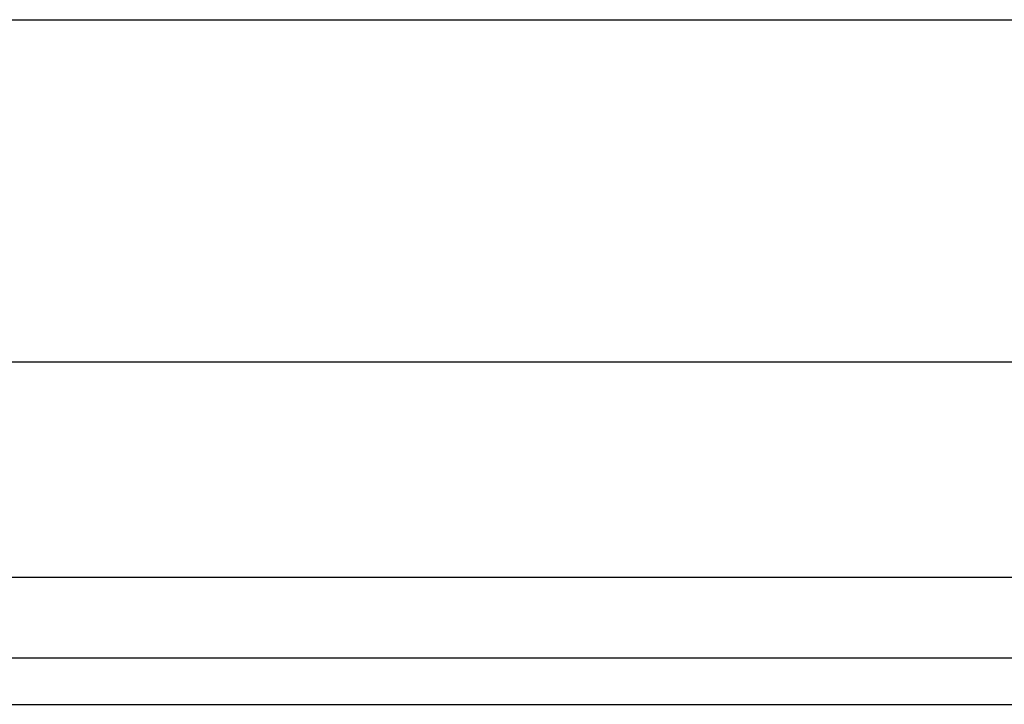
# Model space of a CAD drawing. Header units: inches. Extents: x 4 to 114, y 7 to 59.
# Tile 27 of 55: x 25.582 to 26.714, y 27.77 to 28.558. Entities that reach past the tile are written whole.
import ezdxf

# ---------------------------------------------------------------- set-up
doc = ezdxf.new("R2010")
doc.units = ezdxf.units.IN
doc.header["$MEASUREMENT"] = 0
doc.layers.add('Visible Edges(ANSI)', color=7, linetype='Continuous', lineweight=25)
doc.layers.add('Visible Tangent Edges(ANSI)', color=7, linetype='Continuous', lineweight=25)

msp = doc.modelspace()

# ---------------------------------------------------------------- linework, layer by layer
at = {"layer": 'Visible Edges(ANSI)'}
for p, q in [((4.7708, 28.5578), (26.9149, 28.5578)), ((26.9149, 28.1641), (4.7708, 28.1641)), ((27.666, 27.8234), (4.04, 27.8234)), ((4.04, 27.7704), (27.666, 27.7704))]:
    msp.add_line(p, q, dxfattribs=at)
at = {"layer": 'Visible Tangent Edges(ANSI)'}
msp.add_line((27.666, 27.9164), (4.04, 27.9164), dxfattribs=at)

doc.saveas('drawing.dxf')
